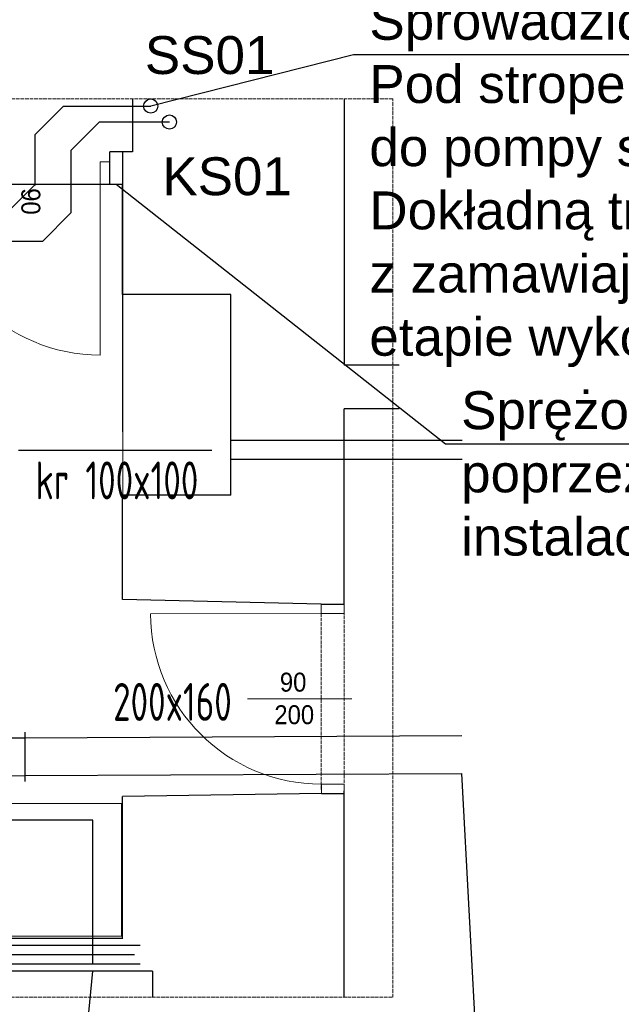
# Model space of a CAD drawing. Header units: millimetres. Extents: x 6904000 to 7075021, y 297772 to 407623.
# Tile 43 of 91: x 6946314 to 6949487, y 398019 to 403214. Entities that reach past the tile are written whole.
import ezdxf
from ezdxf.enums import TextEntityAlignment as Align

# ---------------------------------------------------------------- set-up
doc = ezdxf.new("R2010")
doc.units = ezdxf.units.MM
doc.linetypes.add('MCS - PW - 2 piętro (2026.04.21)_do wysłania$0$ACAD_ISO02W100', pattern=[15, 12, -3])
for name, color, linetype, lineweight in [('$went_nawiew', 150, 'Continuous', 30), ('$went_wyciąg', 32, 'Continuous', 30), ('$WENTYLACJA_OPIS', 20, 'Continuous', 25), ('H20_ETYKIETY_PRZEWODOW', 7, 'Continuous', 13), ('MCS - PW - 2 piętro (2026.04.21)_do wysłania$0$Przekrojowa', 8, 'Continuous', 25), ('MCS - PW - 2 piętro (2026.04.21)_do wysłania$0$S3_drzwi_istniejące', 8, 'Continuous', 0), ('MCS - PW - 2 piętro (2026.04.21)_do wysłania$0$S3_meble wbudowane', 8, 'Continuous', 0), ('MCS - PW - 2 piętro (2026.04.21)_do wysłania$0$Widokowa', 8, 'Continuous', 9)]:
    doc.layers.add(name, color=color, linetype=linetype, lineweight=lineweight)
for name, color, linetype in [('_MECH_KS', 18, 'Continuous'), ('_MECH_OPIS', 7, 'Continuous'), ('_MECH_SP', 4, 'Continuous'), ('_MECH_SS', 20, 'Continuous'), ('_MECH_WC', 1, 'Continuous'), ('_MECH_WZ', 5, 'Continuous')]:
    doc.layers.add(name, color=color, linetype=linetype)
doc.styles.add('ETYKIETY_PRZEWODOW', font='ISOCP', dxfattribs={"oblique": 12, "height": 10})
doc.styles.add('JOZEK', font='isocp3.shx', dxfattribs={"width": 0.9})
doc.styles.add('MCS - PW - 2 piętro (2026.04.21)_do wysłania$0$ARIELCE', font='arial.ttf', dxfattribs={"width": 0.9})
doc.styles.get("Standard").update_dxf_attribs({"font": 'arial.ttf'})

msp = doc.modelspace()

# ---------------------------------------------------------------- linework, layer by layer
at = {"layer": '$went_nawiew', "ltscale": 1.6}
for p, q in [((6948647.1, 400994), (6947427.6, 400994)), ((6947427.6, 400894), (6947427.6, 400994)), ((6948647.1, 400894), (6947427.6, 400894))]:
    msp.add_line(p, q, dxfattribs=at)
at = {"layer": '$went_wyciąg', "ltscale": 1.6}
for p, q in [((6946340.6, 399455.4), (6946342, 399195.4)), ((6946340.6, 399455.4), (6946342, 399195.4)), ((6946340.8, 399425.4), (6948645.2, 399437.4)), ((6946040.8, 399423.8), (6946340.8, 399425.4)), ((6946341.8, 399225.4), (6948646.3, 399237.4)), ((6946041.8, 399223.8), (6946341.8, 399225.4))]:
    msp.add_line(p, q, dxfattribs=at)
at = {"layer": '$WENTYLACJA_OPIS'}
msp.add_line((6946307.5, 400943.4), (6947327.5, 400943.5), dxfattribs=at)
at = {"layer": '_MECH_KS'}
for points in [[(6947104, 402674.2), (6946734.1, 402674.2), (6946584.1, 402524.2), (6946584.1, 402194.8), (6946434.1, 402044.8), (6942544.3, 402044.8), (6942394.3, 401894.8), (6942394.3, 401111.5)], [(6946920, 398280), (6944117.2, 398280), (6944117.2, 398344.6)]]:
    msp.add_lwpolyline(points, dxfattribs=at)
msp.add_circle((6947104, 402674.2), 37.5, dxfattribs=at)
at = {"layer": '_MECH_OPIS'}
for points in [[(6952315.4, 403029.1), (6948075.5, 403029.1), (6947005.4, 402758.5)], [(6952479.2, 400974.5), (6948559.2, 400974.5), (6946823.6, 402344.8)], [(6945728.4, 394720.2), (6948888.5, 394720.2), (6948646.3, 399237.4)], [(6942994.8, 396378.4), (6946524.9, 396378.4), (6946700, 398194.3)]]:
    msp.add_lwpolyline(points, dxfattribs=at)
at = {"layer": '_MECH_SP'}
msp.add_line((6946858.3, 402344.8), (6942304.5, 402344.8), dxfattribs=at)
msp.add_lwpolyline([(6946857.6, 401040), (6946858.4, 402517.1)], dxfattribs=at)
at = {"layer": '_MECH_SS'}
for p, q in [((6946395.9, 402608.5), (6946545.9, 402758.5)), ((6946545.9, 402758.5), (6947005.4, 402758.5)), ((6946395.9, 402338.9), (6946395.9, 402608.5)), ((6946245.9, 402194.8), (6946395.9, 402344.8))]:
    msp.add_line(p, q, dxfattribs=at)
msp.add_circle((6947005.4, 402758.5), 37.5, dxfattribs=at)
at = {"layer": '_MECH_WC'}
msp.add_line((6946950, 398330), (6944200.4, 398330), dxfattribs=at)
at = {"layer": '_MECH_WZ'}
for p, q in [((6946700, 398990), (6943894.7, 398990)), ((6946700, 398230), (6946700, 398990))]:
    msp.add_line(p, q, dxfattribs=at)
msp.add_lwpolyline([(6946950, 398230), (6944030.2, 398230), (6944030.2, 398444.6)], dxfattribs=at)
at = {"layer": 'MCS - PW - 2 piętro (2026.04.21)_do wysłania$0$Przekrojowa', "ltscale": 1.6}
for p, q in [((6946910, 402796.2), (6946910, 402517.1)), ((6948025, 402796.2), (6948025.1, 401390.8)), ((6946910, 402517.1), (6946789, 402517)), ((6946789, 402344.8), (6946789, 402517)), ((6946858.3, 402344.8), (6946789, 402344.8)), ((6946857.2, 401764.8), (6946857.2, 402344.8)), ((6947427.6, 401764.8), (6946857.2, 401764.8)), ((6947427.7, 400704.8), (6947427.6, 401764.8)), ((6948315.8, 401390.8), (6948025.1, 401390.8)), ((6948025.8, 400130.8), (6948025, 401160.9)), ((6948315.8, 401160.9), (6948025, 401160.9)), ((6946857.2, 400154.8), (6946857.2, 400704.8)), ((6947427.7, 400704.8), (6946857.2, 400704.8)), ((6947904.8, 400130.7), (6946857.2, 400154.8)), ((6947904.8, 400130.8), (6948024.8, 400130.8)), ((6947905.6, 399130.7), (6946857.2, 399114.8)), ((6947905.6, 399130.7), (6948024.8, 399130.6)), ((6948025.1, 398055.8), (6948025.1, 399144.5)), ((6946857.3, 398364.8), (6946857.2, 399114.8)), ((6946857.1, 398366.5), (6945117.2, 398366)), ((6947015.1, 398194.3), (6940967.7, 398192.5)), ((6947015.1, 398194.3), (6947015.1, 398055.8))]:
    msp.add_line(p, q, dxfattribs=at)
at = {"layer": 'MCS - PW - 2 piętro (2026.04.21)_do wysłania$0$S3_drzwi_istniejące'}
for p, q in [((6946739, 402344.8), (6946739, 401444.8)), ((6947904.8, 400080.7), (6947004.8, 400080)), ((6947515.2, 399630.4), (6948065.2, 399630.8))]:
    msp.add_line(p, q, dxfattribs=at)
for points in [[(6946739, 402464.8), (6946789, 402464.8), (6946789, 402344.8), (6946739, 402344.8)], [(6948024.8, 400080.8), (6948024.8, 400130.8), (6947904.8, 400130.7), (6947904.8, 400080.7)], [(6948025.6, 399130.8), (6948025.5, 399180.8), (6947905.5, 399180.7), (6947905.6, 399130.7)]]:
    msp.add_lwpolyline(points, close=True, dxfattribs=at)
for centre, start, end in [((6946739, 402344.8), 180.0009, 270.0009), ((6947904.8, 400080.7), 180.0446, 270.0446)]:
    msp.add_arc(centre, 900, start, end, dxfattribs=at)
at = {"layer": 'MCS - PW - 2 piętro (2026.04.21)_do wysłania$0$S3_meble wbudowane', "ltscale": 1.6}
for points in [[(6947427.6, 400704.8), (6947427.6, 401764.8), (6946857.6, 401764.8), (6946857.6, 400704.8)], [(6945121.8, 398378.5), (6946851.8, 398378.5), (6946851.8, 399078.5), (6945121.8, 399078.5)]]:
    msp.add_lwpolyline(points, close=True, dxfattribs=at)
at = {"layer": 'MCS - PW - 2 piętro (2026.04.21)_do wysłania$0$Widokowa', "linetype": 'MCS - PW - 2 piętro (2026.04.21)_do wysłania$0$ACAD_ISO02W100', "ltscale": 1.6}
for p, q in [((6947904.8, 399151.8), (6947904.8, 400130.8)), ((6948024.8, 399114.8), (6948025.8, 400130.8))]:
    msp.add_line(p, q, dxfattribs=at)
msp.add_lwpolyline([(6939643.7, 398055.8), (6948282.1, 398055.8), (6948282.1, 402796.2), (6939169.5, 402796.2)], dxfattribs=at)

# ---------------------------------------------------------------- texts
at = {"layer": '$WENTYLACJA_OPIS', "style": 'JOZEK', "oblique": 0, "width": 0.75}
for s, rotation, p in [('kr 100x100', 0.0009, (6946827, 400783.5)), ('200x160', 0.0409, (6947119.9, 399614.6))]:
    msp.add_text(s, height=200, rotation=rotation, dxfattribs=at).set_placement(p, align=Align.MIDDLE_CENTER)
at = {"layer": '_MECH_OPIS', "char_height": 200, "attachment_point": 1}
for s, insert, width in [('Sprowadzić przewód piętro niżej\\PPod stropem poprowadzić \\Pdo pompy ssącej na piętrze I\\PDokładną trasę uzgodnić \\Pz zamawiającym na \\Petapie wykonawstwa', (6948158.4, 403308.4), 6219.727), ('SS01', (6946974.3, 403127.8), 6219.727), ('KS01', (6947066.5, 402488.4), 6219.727), ('Sprężone powietrze podłączyć poprzez trójnik do istniejącej instalacji', (6948642.2, 401253.8), 4368.753)]:
    msp.add_mtext(s, dxfattribs=dict(at, insert=insert, width=width))
at = {"layer": 'H20_ETYKIETY_PRZEWODOW', "style": 'ETYKIETY_PRZEWODOW', "oblique": 12}
msp.add_text('sprężone powietrze 1/2" GW', height=149.978, dxfattribs=at).set_placement((6943721.5, 401645))
at = {"layer": 'MCS - PW - 2 piętro (2026.04.21)_do wysłania$0$S3_drzwi_istniejące', "char_height": 100, "style": 'MCS - PW - 2 piętro (2026.04.21)_do wysłania$0$ARIELCE'}
for s, insert, width, attachment_point, rotation in [('{\\fArial|b0|i0|c238|p34;90}', (6946423, 402185.5), 185.261, 3, 270.0199), ('{\\fArial|b0|i0|c238|p34;90}', (6947686.4, 399768.8), 185.261, 1, 0.0256), ('{\\fArial|b0|i0|c238|p34;200}', (6947657.3, 399596.9), 193.556, 1, 0.0256)]:
    msp.add_mtext(s, dxfattribs=dict(at, insert=insert, width=width, attachment_point=attachment_point, rotation=rotation))

doc.saveas('drawing.dxf')
